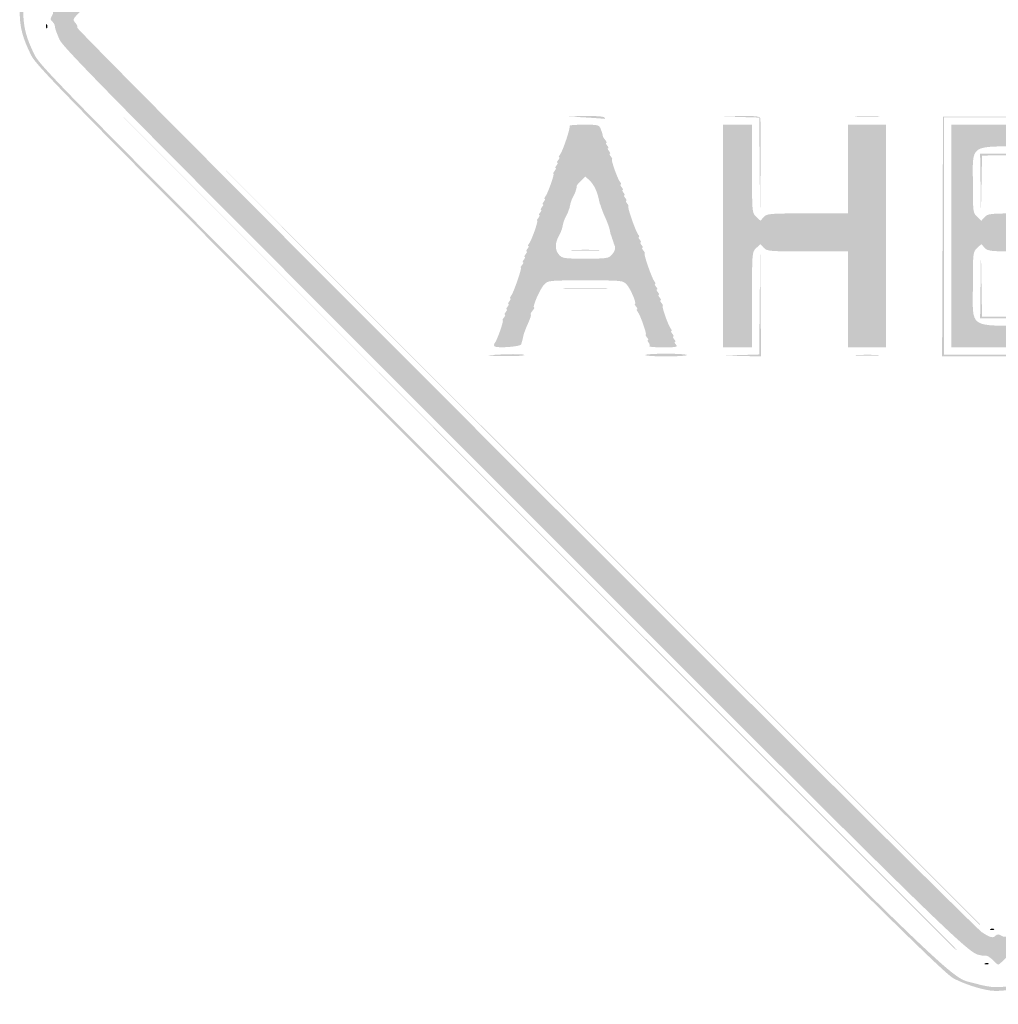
# Model space of a CAD drawing. Header units: inches. Extents: x -25.4 to 25.5, y -25.8 to 25.5.
# Tile 1 of 4: x -25.4 to 0, y -25.8 to -0.2. Entities that reach past the tile are written whole.
import ezdxf

# ---------------------------------------------------------------- set-up
doc = ezdxf.new("R2010")
doc.units = ezdxf.units.IN
doc.header["$MEASUREMENT"] = 0

msp = doc.modelspace()

# ---------------------------------------------------------------- hatches: boundary and pattern name
h = msp.add_hatch(color=7)
edge = h.paths.add_edge_path()
edge.add_spline(control_points=[(-0.212, -25.424), (-0.484, -25.386), (-0.873, -25.258), (-1.153, -25.114), (-1.398, -24.988), (-2.986, -23.418), (-13.203, -13.202), (-24.298, -2.108), (-24.98, -1.416), (-25.136, -1.106), (-25.351, -0.677), (-25.431, -0.377), (-25.43, 0), (-25.429, 0.491), (-25.292, 0.939), (-25.031, 1.305), (-24.888, 1.507), (-20.522, 5.905), (-13.097, 13.326), (-1.423, 24.994), (-1.387, 25.03), (-1.035, 25.191), (-0.609, 25.387), (-0.164, 25.475), (0.195, 25.435), (0.636, 25.386), (1.087, 25.212), (1.391, 24.975), (1.848, 24.619), (24.951, 1.466), (25.115, 1.2), (25.265, 0.958), (25.381, 0.578), (25.434, 0.165), (25.475, -0.163), (25.356, -0.682), (25.145, -1.094), (24.98, -1.417), (24.36, -2.046), (13.203, -13.203), (2.14, -24.266), (1.415, -24.98), (1.106, -25.137), (0.677, -25.354), (0.133, -25.472), (-0.212, -25.424)], knot_values=[0, 0, 0, 0, 1, 1, 1, 2, 2, 2, 3, 3, 3, 4, 4, 4, 5, 5, 5, 6, 6, 6, 7, 7, 7, 8, 8, 8, 9, 9, 9, 10, 10, 10, 11, 11, 11, 12, 12, 12, 13, 13, 13, 14, 14, 14, 15, 15, 15, 15], degree=3, periodic=0)
edge = h.paths.add_edge_path(flags=0)
edge.add_spline(control_points=[(0.541, -25.26), (0.671, -25.232), (0.925, -25.134), (1.106, -25.043), (1.415, -24.886), (2.137, -24.174), (13.156, -13.156), (24.268, -2.044), (24.885, -1.417), (25.051, -1.094), (25.262, -0.682), (25.381, -0.163), (25.34, 0.165), (25.287, 0.578), (25.17, 0.958), (25.021, 1.2), (24.857, 1.466), (1.848, 24.525), (1.391, 24.88), (1.087, 25.118), (0.636, 25.291), (0.195, 25.341), (-0.164, 25.381), (-0.609, 25.293), (-1.035, 25.097), (-1.387, 24.936), (-1.423, 24.9), (-13.05, 13.279), (-20.444, 5.888), (-24.794, 1.507), (-24.937, 1.305), (-25.198, 0.939), (-25.335, 0.491), (-25.336, 0), (-25.337, -0.377), (-25.257, -0.677), (-25.042, -1.106), (-24.886, -1.416), (-24.206, -2.105), (-13.156, -13.155), (-0.527, -25.783), (-1.291, -25.047), (-0.612, -25.238), (-0.157, -25.365), (0.034, -25.369), (0.541, -25.26)], knot_values=[0, 0, 0, 0, 1, 1, 1, 2, 2, 2, 3, 3, 3, 4, 4, 4, 5, 5, 5, 6, 6, 6, 7, 7, 7, 8, 8, 8, 9, 9, 9, 10, 10, 10, 11, 11, 11, 12, 12, 12, 13, 13, 13, 14, 14, 14, 15, 15, 15, 15], degree=3, periodic=0)
h = msp.add_hatch(color=7)
edge = h.paths.add_edge_path()
edge.add_spline(control_points=[(-0.142, -24.631), (-0.204, -24.566), (-0.287, -24.515), (-0.327, -24.519), (-0.367, -24.523), (-0.416, -24.521), (-0.435, -24.514), (-0.455, -24.508), (-0.486, -24.5), (-0.506, -24.497), (-0.791, -24.447), (-1.468, -23.784), (-12.667, -12.579), (-22.835, -2.406), (-24.29, -0.932), (-24.395, -0.706), (-24.46, -0.563), (-24.514, -0.413), (-24.514, -0.37), (-24.515, -0.328), (-24.546, -0.268), (-24.583, -0.237), (-24.638, -0.192), (-24.64, -0.162), (-24.595, -0.09), (-24.551, -0.019), (-24.552, 0.021), (-24.601, 0.099), (-24.653, 0.182), (-24.65, 0.21), (-24.584, 0.284), (-24.541, 0.332), (-24.519, 0.392), (-24.534, 0.417), (-24.55, 0.443), (-24.542, 0.478), (-24.515, 0.494), (-24.488, 0.511), (-24.475, 0.539), (-24.487, 0.557), (-24.498, 0.575), (-24.427, 0.71), (-24.328, 0.856), (-24.198, 1.05), (-24.164, 1.136), (-24.202, 1.174), (-24.24, 1.212), (-21.139, 4.341), (-12.742, 12.738), (-3.312, 22.168), (-1.218, 24.239), (-1.163, 24.194), (-1.111, 24.15), (-1.08, 24.157), (-1.017, 24.226), (-0.943, 24.309), (-0.77, 24.397), (-0.447, 24.519), (-0.266, 24.588), (0.267, 24.588), (0.438, 24.52), (0.511, 24.491), (0.588, 24.468), (0.61, 24.468), (0.632, 24.468), (0.756, 24.396), (0.886, 24.309), (1.058, 24.193), (1.136, 24.164), (1.174, 24.202), (1.212, 24.24), (4.341, 21.139), (12.74, 12.74), (21.138, 4.341), (24.24, 1.212), (24.202, 1.174), (24.164, 1.136), (24.198, 1.05), (24.328, 0.856), (24.427, 0.71), (24.498, 0.575), (24.487, 0.557), (24.475, 0.539), (24.488, 0.511), (24.515, 0.494), (24.542, 0.478), (24.55, 0.443), (24.534, 0.417), (24.519, 0.392), (24.541, 0.332), (24.584, 0.284), (24.65, 0.21), (24.653, 0.182), (24.601, 0.099), (24.552, 0.021), (24.551, -0.019), (24.595, -0.09), (24.64, -0.162), (24.638, -0.192), (24.583, -0.237), (24.546, -0.268), (24.515, -0.328), (24.514, -0.37), (24.514, -0.413), (24.46, -0.563), (24.395, -0.706), (24.29, -0.932), (22.835, -2.406), (12.667, -12.579), (1.468, -23.784), (0.791, -24.447), (0.506, -24.497), (0.486, -24.5), (0.455, -24.508), (0.435, -24.514), (0.416, -24.521), (0.367, -24.523), (0.327, -24.519), (0.287, -24.515), (0.204, -24.566), (0.142, -24.631), (0.081, -24.697), (0.017, -24.75), (0, -24.75), (-0.017, -24.75), (-0.081, -24.697), (-0.142, -24.631)], knot_values=[0, 0, 0, 0, 1, 1, 1, 2, 2, 2, 3, 3, 3, 4, 4, 4, 5, 5, 5, 6, 6, 6, 7, 7, 7, 8, 8, 8, 9, 9, 9, 10, 10, 10, 11, 11, 11, 12, 12, 12, 13, 13, 13, 14, 14, 14, 15, 15, 15, 16, 16, 16, 17, 17, 17, 18, 18, 18, 19, 19, 19, 20, 20, 20, 21, 21, 21, 22, 22, 22, 23, 23, 23, 24, 24, 24, 25, 25, 25, 26, 26, 26, 27, 27, 27, 28, 28, 28, 29, 29, 29, 30, 30, 30, 31, 31, 31, 32, 32, 32, 33, 33, 33, 34, 34, 34, 35, 35, 35, 36, 36, 36, 37, 37, 37, 38, 38, 38, 39, 39, 39, 40, 40, 40, 41, 41, 41, 42, 42, 42, 42], degree=3, periodic=0)
edge = h.paths.add_edge_path(flags=0)
edge.add_spline(control_points=[(-0.062, -23.993), (-0.025, -23.957), (0.015, -23.958), (0.079, -23.999), (0.153, -24.045), (0.204, -24.038), (0.356, -23.959), (0.601, -23.831), (23.927, -0.498), (23.997, -0.311), (24.039, -0.195), (24.033, -0.158), (23.953, -0.073)], knot_values=[0, 0, 0, 0, 1, 1, 1, 2, 2, 2, 3, 3, 3, 4, 4, 4, 4], degree=3, periodic=0)
edge.add_line((23.953, -0.073), (23.858, 0.028))
edge.add_line((23.858, 0.028), (23.955, 0.125))
edge.add_spline(control_points=[(23.955, 0.125), (24.046, 0.216), (24.048, 0.232), (23.981, 0.359), (23.887, 0.535), (0.421, 23.995), (0.329, 24.004), (0.217, 24.016), (0.17, 24.027), (0.082, 24.066), (0.037, 24.085), (-0.037, 24.085), (-0.082, 24.066), (-0.17, 24.027), (-0.217, 24.016), (-0.329, 24.004), (-0.421, 23.995), (-23.887, 0.535), (-23.981, 0.359), (-24.048, 0.232), (-24.046, 0.216), (-23.955, 0.125)], knot_values=[0, 0, 0, 0, 1, 1, 1, 2, 2, 2, 3, 3, 3, 4, 4, 4, 5, 5, 5, 6, 6, 6, 7, 7, 7, 7], degree=3, periodic=0)
edge.add_line((-23.955, 0.125), (-23.858, 0.028))
edge.add_line((-23.858, 0.028), (-23.959, -0.08))
edge.add_spline(control_points=[(-23.959, -0.08), (-24.053, -0.181), (-24.055, -0.193), (-23.981, -0.274), (-23.938, -0.322), (-23.918, -0.375), (-23.936, -0.394), (-23.982, -0.439), (-0.687, -23.738), (-0.426, -23.908), (-0.198, -24.057), (-0.139, -24.07), (-0.062, -23.993)], knot_values=[0, 0, 0, 0, 1, 1, 1, 2, 2, 2, 3, 3, 3, 4, 4, 4, 4], degree=3, periodic=0)
h = msp.add_hatch(color=7)
edge = h.paths.add_edge_path()
edge.add_spline(control_points=[(-24.746, -0.349), (-24.744, -0.294), (-24.733, -0.283), (-24.718, -0.321), (-24.704, -0.355), (-24.706, -0.395), (-24.722, -0.411), (-24.737, -0.426), (-24.748, -0.399), (-24.746, -0.349)], knot_values=[0, 0, 0, 0, 1, 1, 1, 2, 2, 2, 3, 3, 3, 3], degree=3, periodic=0)
h = msp.add_hatch(color=7)
edge = h.paths.add_edge_path()
edge.add_line((-12.116, -12.081), (-23.738, -0.447))
edge.add_line((-23.738, -0.447), (-12.104, -12.069))
edge.add_spline(control_points=[(-12.104, -12.069), (-5.706, -18.461), (-0.471, -23.697), (-0.471, -23.703), (-0.471, -23.71), (-0.476, -23.715), (-0.482, -23.715), (-0.489, -23.715), (-5.724, -18.48), (-12.116, -12.081)], knot_values=[0, 0, 0, 0, 1, 1, 1, 2, 2, 2, 3, 3, 3, 3], degree=3, periodic=0)
h = msp.add_hatch(color=7)
edge = h.paths.add_edge_path()
edge.add_line((-12.751, -12.716), (-24.397, -1.059))
edge.add_line((-24.397, -1.059), (-12.74, -12.704))
edge.add_spline(control_points=[(-12.74, -12.704), (-6.328, -19.109), (-1.082, -24.355), (-1.082, -24.362), (-1.082, -24.368), (-1.088, -24.374), (-1.094, -24.374), (-1.101, -24.374), (-6.346, -19.128), (-12.751, -12.716)], knot_values=[0, 0, 0, 0, 1, 1, 1, 2, 2, 2, 3, 3, 3, 3], degree=3, periodic=0)
h = msp.add_hatch(color=7)
edge = h.paths.add_edge_path()
edge.add_line((-10.728, -2.729), (-11.222, -2.7))
edge.add_line((-11.222, -2.7), (-10.743, -2.691))
edge.add_spline(control_points=[(-10.743, -2.691), (-10.463, -2.686), (-10.251, -2.702), (-10.234, -2.729), (-10.218, -2.755), (-10.212, -2.772), (-10.22, -2.767), (-10.228, -2.762), (-10.456, -2.745), (-10.728, -2.729)], knot_values=[0, 0, 0, 0, 1, 1, 1, 2, 2, 2, 3, 3, 3, 3], degree=3, periodic=0)
h = msp.add_hatch(color=7)
edge = h.paths.add_edge_path()
edge.add_line((-6.2, -3.989), (-6.211, -2.732))
edge.add_line((-6.211, -2.732), (-6.693, -2.717))
edge.add_line((-6.693, -2.717), (-7.176, -2.702))
edge.add_line((-7.176, -2.702), (-6.692, -2.692))
edge.add_spline(control_points=[(-6.692, -2.692), (-6.337, -2.685), (-6.202, -2.698), (-6.185, -2.742), (-6.173, -2.774), (-6.168, -3.351), (-6.176, -4.024)], knot_values=[0, 0, 0, 0, 1, 1, 1, 2, 2, 2, 2], degree=3, periodic=0)
edge.add_line((-6.176, -4.024), (-6.189, -5.246))
edge.add_line((-6.189, -5.246), (-6.2, -3.989))
h = msp.add_hatch(color=7)
edge = h.paths.add_edge_path()
edge.add_spline(control_points=[(-3.657, -2.694), (-3.507, -2.685), (-3.274, -2.685), (-3.139, -2.694), (-3.004, -2.704), (-3.127, -2.712), (-3.411, -2.711), (-3.696, -2.711), (-3.806, -2.704), (-3.657, -2.694)], knot_values=[0, 0, 0, 0, 1, 1, 1, 2, 2, 2, 3, 3, 3, 3], degree=3, periodic=0)
for points in [[(-1.447, -5.823), (-1.435, -2.706), (0.4, -2.706), (2.235, -2.706), (2.235, -3.2), (2.235, -3.694), (0.907, -3.706), (-0.421, -3.719), (-0.435, -4.483), (-0.45, -5.246), (-0.46, -4.458), (-0.471, -3.67), (0.87, -3.67), (2.212, -3.67), (2.212, -3.2), (2.212, -2.729), (0.4, -2.729), (-1.412, -2.729), (-1.412, -5.811), (-1.412, -8.893), (0.494, -8.893), (2.4, -8.893), (2.4, -8.423), (2.4, -7.952), (0.965, -7.952), (-0.471, -7.952), (-0.46, -7.07), (-0.449, -6.188), (-0.435, -7.046), (-0.421, -7.905), (1.013, -7.905), (2.447, -7.905), (2.447, -8.423), (2.447, -8.94), (0.494, -8.94), (-1.459, -8.94), (-1.447, -5.823)], [(-6.694, -8.905), (-6.212, -8.89), (-6.199, -7.539), (-6.186, -6.188), (-6.175, -7.564), (-6.164, -8.94), (-6.67, -8.93), (-7.176, -8.92), (-6.694, -8.905)]]:
    msp.add_hatch(color=7).paths.add_polyline_path(points)
h = msp.add_hatch(color=7)
edge = h.paths.add_edge_path()
edge.add_spline(control_points=[(-13.094, -8.676), (-13.112, -8.658), (-13.106, -8.618), (-13.08, -8.586), (-13.02, -8.514), (-12.842, -7.999), (-12.877, -7.999), (-12.892, -7.999), (-12.878, -7.967), (-12.846, -7.928), (-12.813, -7.89), (-12.803, -7.858), (-12.822, -7.858), (-12.841, -7.858), (-12.831, -7.826), (-12.799, -7.787), (-12.766, -7.749), (-12.756, -7.717), (-12.775, -7.717), (-12.794, -7.717), (-12.784, -7.685), (-12.751, -7.646), (-12.719, -7.607), (-12.709, -7.576), (-12.728, -7.576), (-12.747, -7.576), (-12.737, -7.544), (-12.704, -7.505), (-12.672, -7.466), (-12.662, -7.434), (-12.681, -7.434), (-12.7, -7.434), (-12.692, -7.405), (-12.662, -7.37), (-12.598, -7.292), (-12.37, -6.635), (-12.407, -6.635), (-12.422, -6.635), (-12.407, -6.603), (-12.375, -6.564), (-12.343, -6.525), (-12.332, -6.493), (-12.351, -6.493), (-12.371, -6.493), (-12.36, -6.462), (-12.328, -6.423), (-12.296, -6.384), (-12.285, -6.352), (-12.304, -6.352), (-12.324, -6.352), (-12.313, -6.32), (-12.281, -6.282), (-12.249, -6.243), (-12.238, -6.211), (-12.257, -6.211), (-12.277, -6.211), (-12.266, -6.179), (-12.234, -6.14), (-12.202, -6.102), (-12.191, -6.07), (-12.21, -6.07), (-12.23, -6.07), (-12.222, -6.041), (-12.192, -6.006), (-12.128, -5.928), (-11.946, -5.411), (-11.983, -5.411), (-11.998, -5.411), (-11.984, -5.379), (-11.952, -5.341), (-11.919, -5.302), (-11.909, -5.27), (-11.928, -5.27), (-11.947, -5.27), (-11.937, -5.238), (-11.904, -5.199), (-11.872, -5.161), (-11.862, -5.129), (-11.881, -5.129), (-11.9, -5.129), (-11.89, -5.097), (-11.857, -5.058), (-11.825, -5.019), (-11.815, -4.988), (-11.834, -4.988), (-11.853, -4.988), (-11.843, -4.956), (-11.81, -4.917), (-11.778, -4.878), (-11.768, -4.846), (-11.787, -4.846), (-11.806, -4.846), (-11.798, -4.818), (-11.769, -4.783), (-11.704, -4.704), (-11.523, -4.188), (-11.56, -4.188), (-11.575, -4.188), (-11.56, -4.156), (-11.528, -4.117), (-11.496, -4.078), (-11.485, -4.047), (-11.505, -4.047), (-11.524, -4.047), (-11.513, -4.015), (-11.481, -3.976), (-11.449, -3.937), (-11.438, -3.905), (-11.457, -3.905), (-11.477, -3.905), (-11.466, -3.874), (-11.434, -3.835), (-11.402, -3.796), (-11.391, -3.764), (-11.41, -3.764), (-11.43, -3.764), (-11.421, -3.735), (-11.392, -3.7), (-11.317, -3.61), (-11.107, -2.978), (-11.14, -2.945), (-11.155, -2.93), (-10.988, -2.917), (-10.77, -2.917), (-10.379, -2.917), (-10.371, -2.92), (-10.324, -3.047), (-10.297, -3.118), (-10.276, -3.189), (-10.278, -3.204), (-10.28, -3.22), (-10.252, -3.267), (-10.217, -3.31), (-10.181, -3.353), (-10.168, -3.388), (-10.187, -3.388), (-10.206, -3.388), (-10.196, -3.42), (-10.164, -3.458), (-10.131, -3.497), (-10.121, -3.529), (-10.14, -3.529), (-10.159, -3.529), (-10.149, -3.561), (-10.116, -3.6), (-10.084, -3.638), (-10.074, -3.67), (-10.093, -3.67), (-10.112, -3.67), (-10.102, -3.702), (-10.069, -3.741), (-10.037, -3.78), (-10.023, -3.811), (-10.038, -3.811), (-10.075, -3.811), (-9.893, -4.328), (-9.829, -4.406), (-9.799, -4.441), (-9.791, -4.47), (-9.811, -4.47), (-9.83, -4.47), (-9.819, -4.502), (-9.787, -4.541), (-9.755, -4.579), (-9.744, -4.611), (-9.764, -4.611), (-9.783, -4.611), (-9.772, -4.643), (-9.74, -4.682), (-9.708, -4.721), (-9.697, -4.752), (-9.717, -4.752), (-9.736, -4.752), (-9.725, -4.784), (-9.693, -4.823), (-9.661, -4.862), (-9.65, -4.894), (-9.669, -4.894), (-9.689, -4.894), (-9.678, -4.925), (-9.646, -4.964), (-9.614, -5.003), (-9.599, -5.035), (-9.614, -5.035), (-9.651, -5.035), (-9.423, -5.692), (-9.359, -5.77), (-9.329, -5.806), (-9.321, -5.835), (-9.34, -5.835), (-9.359, -5.835), (-9.349, -5.866), (-9.317, -5.905), (-9.284, -5.944), (-9.274, -5.976), (-9.293, -5.976), (-9.312, -5.976), (-9.302, -6.008), (-9.27, -6.046), (-9.237, -6.085), (-9.227, -6.117), (-9.246, -6.117), (-9.265, -6.117), (-9.255, -6.149), (-9.222, -6.188), (-9.19, -6.226), (-9.176, -6.258), (-9.19, -6.258), (-9.228, -6.258), (-9, -6.916), (-8.935, -6.993), (-8.906, -7.029), (-8.897, -7.058), (-8.917, -7.058), (-8.936, -7.058), (-8.925, -7.09), (-8.893, -7.129), (-8.861, -7.167), (-8.85, -7.199), (-8.87, -7.199), (-8.889, -7.199), (-8.878, -7.231), (-8.846, -7.27), (-8.814, -7.309), (-8.803, -7.34), (-8.822, -7.34), (-8.842, -7.34), (-8.831, -7.372), (-8.799, -7.411), (-8.767, -7.45), (-8.756, -7.481), (-8.775, -7.481), (-8.795, -7.481), (-8.784, -7.513), (-8.752, -7.552), (-8.72, -7.591), (-8.705, -7.623), (-8.72, -7.623), (-8.757, -7.623), (-8.576, -8.139), (-8.511, -8.217), (-8.482, -8.253), (-8.474, -8.281), (-8.493, -8.281), (-8.512, -8.281), (-8.502, -8.313), (-8.47, -8.352), (-8.437, -8.391), (-8.427, -8.423), (-8.446, -8.423), (-8.465, -8.423), (-8.455, -8.454), (-8.423, -8.493), (-8.39, -8.532), (-8.38, -8.564), (-8.399, -8.564), (-8.418, -8.564), (-8.408, -8.595), (-8.375, -8.634), (-8.324, -8.696), (-8.366, -8.705), (-8.707, -8.705), (-8.921, -8.705), (-9.083, -8.691), (-9.066, -8.674), (-9.049, -8.657), (-9.059, -8.615), (-9.087, -8.58), (-9.116, -8.545), (-9.124, -8.517), (-9.105, -8.517), (-9.086, -8.517), (-9.096, -8.485), (-9.128, -8.446), (-9.161, -8.407), (-9.175, -8.375), (-9.16, -8.375), (-9.123, -8.375), (-9.304, -7.859), (-9.369, -7.781), (-9.398, -7.746), (-9.406, -7.717), (-9.387, -7.717), (-9.368, -7.717), (-9.378, -7.685), (-9.411, -7.646), (-9.443, -7.607), (-9.457, -7.576), (-9.442, -7.576), (-9.388, -7.576), (-9.557, -7.176), (-9.656, -7.071), (-9.754, -6.966), (-9.778, -6.964), (-10.728, -6.964), (-11.688, -6.964), (-11.701, -6.965), (-11.804, -7.075), (-11.908, -7.185), (-12.119, -7.67), (-12.063, -7.67), (-12.047, -7.67), (-12.063, -7.705), (-12.099, -7.748), (-12.134, -7.79), (-12.158, -7.833), (-12.152, -7.842), (-12.132, -7.869), (-12.152, -7.93), (-12.25, -8.151), (-12.293, -8.247), (-12.337, -8.374), (-12.348, -8.433), (-12.359, -8.492), (-12.372, -8.545), (-12.377, -8.552), (-12.383, -8.558), (-12.389, -8.59), (-12.393, -8.623), (-12.399, -8.687), (-13.035, -8.735), (-13.094, -8.676)], knot_values=[0, 0, 0, 0, 1, 1, 1, 2, 2, 2, 3, 3, 3, 4, 4, 4, 5, 5, 5, 6, 6, 6, 7, 7, 7, 8, 8, 8, 9, 9, 9, 10, 10, 10, 11, 11, 11, 12, 12, 12, 13, 13, 13, 14, 14, 14, 15, 15, 15, 16, 16, 16, 17, 17, 17, 18, 18, 18, 19, 19, 19, 20, 20, 20, 21, 21, 21, 22, 22, 22, 23, 23, 23, 24, 24, 24, 25, 25, 25, 26, 26, 26, 27, 27, 27, 28, 28, 28, 29, 29, 29, 30, 30, 30, 31, 31, 31, 32, 32, 32, 33, 33, 33, 34, 34, 34, 35, 35, 35, 36, 36, 36, 37, 37, 37, 38, 38, 38, 39, 39, 39, 40, 40, 40, 41, 41, 41, 42, 42, 42, 43, 43, 43, 44, 44, 44, 45, 45, 45, 46, 46, 46, 47, 47, 47, 48, 48, 48, 49, 49, 49, 50, 50, 50, 51, 51, 51, 52, 52, 52, 53, 53, 53, 54, 54, 54, 55, 55, 55, 56, 56, 56, 57, 57, 57, 58, 58, 58, 59, 59, 59, 60, 60, 60, 61, 61, 61, 62, 62, 62, 63, 63, 63, 64, 64, 64, 65, 65, 65, 66, 66, 66, 67, 67, 67, 68, 68, 68, 69, 69, 69, 70, 70, 70, 71, 71, 71, 72, 72, 72, 73, 73, 73, 74, 74, 74, 75, 75, 75, 76, 76, 76, 77, 77, 77, 78, 78, 78, 79, 79, 79, 80, 80, 80, 81, 81, 81, 82, 82, 82, 83, 83, 83, 84, 84, 84, 85, 85, 85, 86, 86, 86, 87, 87, 87, 88, 88, 88, 89, 89, 89, 90, 90, 90, 91, 91, 91, 92, 92, 92, 93, 93, 93, 94, 94, 94, 95, 95, 95, 96, 96, 96, 97, 97, 97, 98, 98, 98, 99, 99, 99, 100, 100, 100, 101, 101, 101, 102, 102, 102, 103, 103, 103, 104, 104, 104, 105, 105, 105, 106, 106, 106, 107, 107, 107, 107], degree=3, periodic=0)
edge = h.paths.add_edge_path(flags=0)
edge.add_spline(control_points=[(-10.039, -6.293), (-9.957, -6.2), (-9.937, -6.123), (-9.975, -6.046), (-9.982, -6.033), (-9.992, -6.002), (-9.999, -5.976), (-10.005, -5.95), (-10.016, -5.918), (-10.022, -5.905), (-10.029, -5.892), (-10.039, -5.86), (-10.046, -5.835), (-10.052, -5.809), (-10.062, -5.782), (-10.067, -5.776), (-10.072, -5.769), (-10.085, -5.716), (-10.096, -5.657), (-10.107, -5.598), (-10.151, -5.471), (-10.194, -5.375), (-10.237, -5.278), (-10.277, -5.184), (-10.283, -5.164), (-10.288, -5.145), (-10.298, -5.118), (-10.305, -5.105), (-10.311, -5.092), (-10.322, -5.061), (-10.328, -5.035), (-10.335, -5.009), (-10.344, -4.982), (-10.349, -4.976), (-10.355, -4.969), (-10.366, -4.928), (-10.374, -4.885), (-10.416, -4.668), (-10.507, -4.473), (-10.612, -4.375)], knot_values=[0, 0, 0, 0, 1, 1, 1, 2, 2, 2, 3, 3, 3, 4, 4, 4, 5, 5, 5, 6, 6, 6, 7, 7, 7, 8, 8, 8, 9, 9, 9, 10, 10, 10, 11, 11, 11, 12, 12, 12, 13, 13, 13, 13], degree=3, periodic=0)
edge.add_line((-10.612, -4.375), (-10.728, -4.265))
edge.add_line((-10.728, -4.265), (-10.844, -4.374))
edge.add_spline(control_points=[(-10.844, -4.374), (-10.907, -4.434), (-10.958, -4.496), (-10.956, -4.512), (-10.954, -4.528), (-10.957, -4.557), (-10.964, -4.576), (-10.97, -4.595), (-10.979, -4.627), (-10.983, -4.647), (-10.987, -4.666), (-11.016, -4.728), (-11.047, -4.784), (-11.078, -4.84), (-11.113, -4.936), (-11.124, -4.996), (-11.136, -5.056), (-11.149, -5.111), (-11.154, -5.117), (-11.159, -5.124), (-11.167, -5.145), (-11.171, -5.164), (-11.175, -5.184), (-11.204, -5.245), (-11.235, -5.302), (-11.267, -5.358), (-11.301, -5.453), (-11.313, -5.513), (-11.324, -5.574), (-11.337, -5.628), (-11.342, -5.635), (-11.347, -5.641), (-11.355, -5.662), (-11.359, -5.682), (-11.363, -5.701), (-11.394, -5.766), (-11.427, -5.825), (-11.524, -6.001), (-11.521, -6.178), (-11.418, -6.293), (-11.329, -6.393), (-11.286, -6.399), (-10.728, -6.399), (-10.17, -6.399), (-10.127, -6.393), (-10.039, -6.293)], knot_values=[0, 0, 0, 0, 1, 1, 1, 2, 2, 2, 3, 3, 3, 4, 4, 4, 5, 5, 5, 6, 6, 6, 7, 7, 7, 8, 8, 8, 9, 9, 9, 10, 10, 10, 11, 11, 11, 12, 12, 12, 13, 13, 13, 14, 14, 14, 15, 15, 15, 15], degree=3, periodic=0)
h = msp.add_hatch(color=7)
edge = h.paths.add_edge_path()
edge.add_line((-7.152, -5.811), (-7.152, -2.917))
edge.add_line((-7.152, -2.917), (-6.776, -2.917))
edge.add_line((-6.776, -2.917), (-6.399, -2.917))
edge.add_line((-6.399, -2.917), (-6.399, -4.062))
edge.add_spline(control_points=[(-6.399, -4.062), (-6.399, -5.2), (-6.399, -5.207), (-6.29, -5.31)], knot_values=[0, 0, 0, 0, 1, 1, 1, 1], degree=3, periodic=0)
edge.add_line((-6.29, -5.31), (-6.18, -5.413))
edge.add_line((-6.18, -5.413), (-6.094, -5.318))
edge.add_spline(control_points=[(-6.094, -5.318), (-6.013, -5.228), (-5.951, -5.223), (-4.957, -5.223)], knot_values=[0, 0, 0, 0, 1, 1, 1, 1], degree=3, periodic=0)
edge.add_line((-4.957, -5.223), (-3.905, -5.223))
edge.add_line((-3.905, -5.223), (-3.905, -4.07))
edge.add_line((-3.905, -4.07), (-3.905, -2.917))
edge.add_line((-3.905, -2.917), (-3.411, -2.917))
edge.add_line((-3.411, -2.917), (-2.917, -2.917))
edge.add_line((-2.917, -2.917), (-2.917, -5.811))
edge.add_line((-2.917, -5.811), (-2.917, -8.705))
edge.add_line((-2.917, -8.705), (-3.411, -8.705))
edge.add_line((-3.411, -8.705), (-3.905, -8.705))
edge.add_line((-3.905, -8.705), (-3.905, -7.458))
edge.add_line((-3.905, -7.458), (-3.905, -6.211))
edge.add_line((-3.905, -6.211), (-4.957, -6.211))
edge.add_spline(control_points=[(-4.957, -6.211), (-5.951, -6.211), (-6.013, -6.206), (-6.094, -6.116)], knot_values=[0, 0, 0, 0, 1, 1, 1, 1], degree=3, periodic=0)
edge.add_line((-6.094, -6.116), (-6.18, -6.021))
edge.add_line((-6.18, -6.021), (-6.29, -6.124))
edge.add_spline(control_points=[(-6.29, -6.124), (-6.399, -6.227), (-6.399, -6.23), (-6.399, -7.466)], knot_values=[0, 0, 0, 0, 1, 1, 1, 1], degree=3, periodic=0)
edge.add_line((-6.399, -7.466), (-6.399, -8.705))
edge.add_line((-6.399, -8.705), (-6.776, -8.705))
edge.add_line((-6.776, -8.705), (-7.152, -8.705))
edge.add_line((-7.152, -8.705), (-7.152, -5.811))
h = msp.add_hatch(color=7)
edge = h.paths.add_edge_path()
edge.add_line((-1.223, -5.811), (-1.223, -2.917))
edge.add_line((-1.223, -2.917), (0.4, -2.917))
edge.add_line((0.4, -2.917), (2.023, -2.917))
edge.add_line((2.023, -2.917), (2.023, -3.2))
edge.add_line((2.023, -3.2), (2.023, -3.482))
edge.add_line((2.023, -3.482), (0.785, -3.482))
edge.add_spline(control_points=[(0.785, -3.482), (-0.787, -3.482), (-0.659, -3.396), (-0.659, -4.453), (-0.659, -5.181), (-0.655, -5.21), (-0.549, -5.31)], knot_values=[0, 0, 0, 0, 1, 1, 1, 2, 2, 2, 2], degree=3, periodic=0)
edge.add_line((-0.549, -5.31), (-0.439, -5.413))
edge.add_line((-0.439, -5.413), (-0.354, -5.318))
edge.add_spline(control_points=[(-0.354, -5.318), (-0.274, -5.23), (-0.21, -5.223), (0.548, -5.223)], knot_values=[0, 0, 0, 0, 1, 1, 1, 1], degree=3, periodic=0)
edge.add_line((0.548, -5.223), (1.365, -5.223))
edge.add_line((1.365, -5.223), (1.365, -5.717))
edge.add_line((1.365, -5.717), (1.365, -6.211))
edge.add_line((1.365, -6.211), (0.548, -6.211))
edge.add_spline(control_points=[(0.548, -6.211), (-0.21, -6.211), (-0.274, -6.204), (-0.354, -6.116)], knot_values=[0, 0, 0, 0, 1, 1, 1, 1], degree=3, periodic=0)
edge.add_line((-0.354, -6.116), (-0.439, -6.021))
edge.add_line((-0.439, -6.021), (-0.549, -6.124))
edge.add_spline(control_points=[(-0.549, -6.124), (-0.656, -6.225), (-0.659, -6.248), (-0.659, -7.082), (-0.659, -8.246), (-0.812, -8.14), (0.885, -8.14)], knot_values=[0, 0, 0, 0, 1, 1, 1, 2, 2, 2, 2], degree=3, periodic=0)
edge.add_line((0.885, -8.14), (2.212, -8.14))
edge.add_line((2.212, -8.14), (2.212, -8.423))
edge.add_line((2.212, -8.423), (2.212, -8.705))
edge.add_line((2.212, -8.705), (0.494, -8.705))
edge.add_line((0.494, -8.705), (-1.223, -8.705))
edge.add_line((-1.223, -8.705), (-1.223, -5.811))
h = msp.add_hatch(color=7)
edge = h.paths.add_edge_path()
edge.add_spline(control_points=[(-11.046, -6.176), (-10.871, -6.167), (-10.585, -6.167), (-10.411, -6.176), (-10.236, -6.185), (-10.379, -6.193), (-10.728, -6.193), (-11.078, -6.193), (-11.22, -6.185), (-11.046, -6.176)], knot_values=[0, 0, 0, 0, 1, 1, 1, 2, 2, 2, 3, 3, 3, 3], degree=3, periodic=0)
h = msp.add_hatch(color=7)
edge = h.paths.add_edge_path()
edge.add_spline(control_points=[(-11.234, -7.164), (-10.956, -7.156), (-10.501, -7.156), (-10.222, -7.164), (-9.944, -7.172), (-10.172, -7.179), (-10.728, -7.179), (-11.285, -7.179), (-11.512, -7.172), (-11.234, -7.164)], knot_values=[0, 0, 0, 0, 1, 1, 1, 2, 2, 2, 3, 3, 3, 3], degree=3, periodic=0)
h = msp.add_hatch(color=7)
edge = h.paths.add_edge_path()
edge.add_spline(control_points=[(-13.222, -8.91), (-12.836, -8.875), (-12.291, -8.872), (-12.312, -8.905), (-12.324, -8.924), (-12.57, -8.937), (-12.86, -8.932), (-13.15, -8.928), (-13.313, -8.918), (-13.222, -8.91)], knot_values=[0, 0, 0, 0, 1, 1, 1, 2, 2, 2, 3, 3, 3, 3], degree=3, periodic=0)
h = msp.add_hatch(color=7)
edge = h.paths.add_edge_path()
edge.add_spline(control_points=[(-9.175, -8.905), (-9.175, -8.885), (-8.932, -8.87), (-8.634, -8.87), (-8.337, -8.87), (-8.093, -8.885), (-8.093, -8.905), (-8.093, -8.924), (-8.337, -8.94), (-8.634, -8.94), (-8.932, -8.94), (-9.175, -8.924), (-9.175, -8.905)], knot_values=[0, 0, 0, 0, 1, 1, 1, 2, 2, 2, 3, 3, 3, 4, 4, 4, 4], degree=3, periodic=0)
h = msp.add_hatch(color=7)
edge = h.paths.add_edge_path()
edge.add_spline(control_points=[(-3.657, -8.905), (-3.507, -8.896), (-3.274, -8.896), (-3.139, -8.906), (-3.004, -8.915), (-3.127, -8.923), (-3.411, -8.923), (-3.696, -8.922), (-3.806, -8.915), (-3.657, -8.905)], knot_values=[0, 0, 0, 0, 1, 1, 1, 2, 2, 2, 3, 3, 3, 3], degree=3, periodic=0)
h = msp.add_hatch(color=7)
edge = h.paths.add_edge_path()
edge.add_spline(control_points=[(-0.197, -23.824), (-0.163, -23.81), (-0.122, -23.812), (-0.107, -23.828), (-0.091, -23.843), (-0.119, -23.854), (-0.169, -23.852), (-0.223, -23.85), (-0.235, -23.839), (-0.197, -23.824)], knot_values=[0, 0, 0, 0, 1, 1, 1, 2, 2, 2, 3, 3, 3, 3], degree=3, periodic=0)
h = msp.add_hatch(color=7)
edge = h.paths.add_edge_path()
edge.add_spline(control_points=[(-0.338, -24.718), (-0.304, -24.704), (-0.264, -24.706), (-0.248, -24.722), (-0.232, -24.737), (-0.26, -24.748), (-0.31, -24.746), (-0.365, -24.744), (-0.376, -24.733), (-0.338, -24.718)], knot_values=[0, 0, 0, 0, 1, 1, 1, 2, 2, 2, 3, 3, 3, 3], degree=3, periodic=0)

doc.saveas('drawing.dxf')
